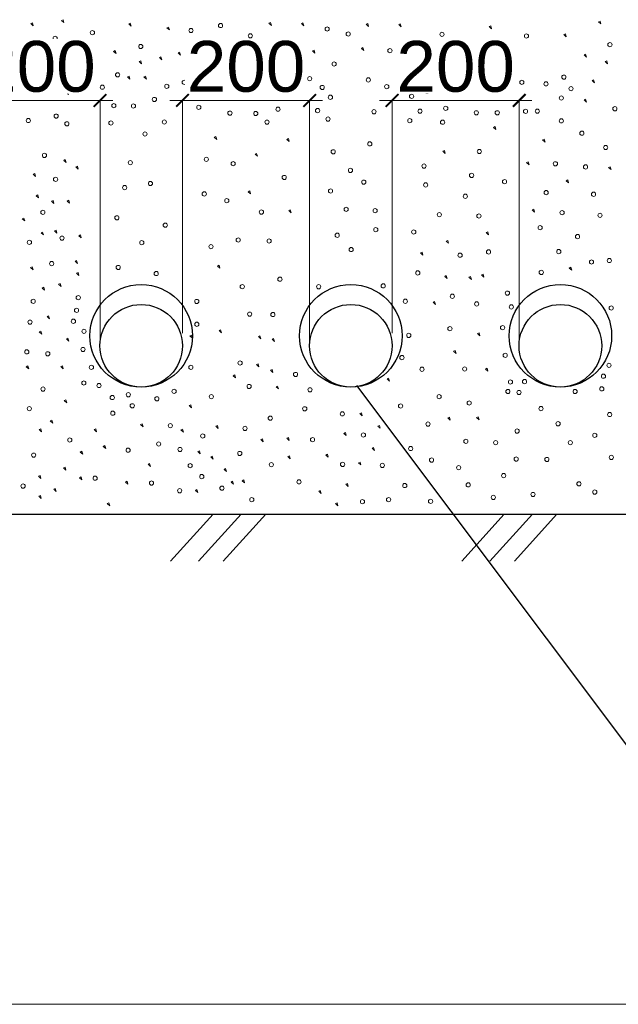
# Model space of a CAD drawing. Header units: millimetres. Extents: x 523209 to 536718, y -48289 to -47398.
# Tile 101 of 116: x 533779 to 533793, y -47803 to -47780. Entities that reach past the tile are written whole.
import ezdxf

# ---------------------------------------------------------------- set-up
doc = ezdxf.new("R2010")
doc.units = ezdxf.units.MM
doc.layers.get('Defpoints').update_dxf_attribs({"color": 140})
doc.layers.add('Схема', color=1, linetype='Continuous', true_color=0xff0000)
doc.styles.get("Standard").update_dxf_attribs({"font": 'arial.ttf'})
doc.dimstyles.new('1-100(2.5)', dxfattribs={"dimscale": 100, "dimtxt": 2.5, "dimasz": 2, "dimexe": 1, "dimexo": 1, "dimgap": 1, "dimtad": 1, "dimdec": 0, "dimzin": 9, "dimtxsty": 'Standard', "dimblk": 'ARCHTICK', "dimcen": 0, "dimdle": 0.5, "dimclrd": 5, "dimclre": 5, "dimclrt": 5, "dimadec": 0, "dimazin": 0, "dimtm": 1e-09, "dimtfac": 1, "dimtdec": 0, "dimtmove": 0, "dimatfit": 3, "dimldrblk": 'NONE', "dimfxl": 1, "dimlwd": 15, "dimlwe": 15, "dimarcsym": 0})

# ---------------------------------------------------------------- blocks, each defined once
blk = doc.blocks.new('_ArchTick')
at = {"color": 0, "linetype": 'ByBlock', "const_width": 0.15}
blk.add_lwpolyline([(-0.5, -0.5), (0.5, 0.5)], dxfattribs=at)
blk = doc.blocks.new('*D314')
at = {"layer": 'Defpoints', "color": 0, "linetype": 'Continuous', "lineweight": 30, "ltscale": 50, "transparency": 16777216}
for p in [(5205298.7, 918355.4), (5208698.7, 918355.4), (5208698.7, 917583.5)]:
    blk.add_point(p, dxfattribs=at)
at = {"layer": 'Схема', "color": 7, "linetype": 'Continuous', "lineweight": 15, "ltscale": 50, "transparency": 16777216}
for p, q in [((5205298.7, 918335.4), (5205298.7, 917583.5)), ((5208698.7, 918335.4), (5208698.7, 917583.5)), ((5205278.7, 917583.5), (5208718.7, 917583.5))]:
    blk.add_line(p, q, dxfattribs=at)
at = {"layer": 'Схема', "color": 7, "linetype": 'Continuous', "lineweight": 15, "ltscale": 50, "transparency": 16777216, "xscale": 20.00000000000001, "yscale": 20.00000000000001, "zscale": 20.00000000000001, "rotation": 180}
blk.add_blockref('_ArchTick', (5205298.7, 917583.5), dxfattribs=at)
at = {"layer": 'Схема', "color": 7, "linetype": 'Continuous', "lineweight": 15, "ltscale": 50, "transparency": 16777216, "xscale": 20.00000000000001, "yscale": 20.00000000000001, "zscale": 20.00000000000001}
blk.add_blockref('_ArchTick', (5208698.7, 917583.5), dxfattribs=at)
at = {"layer": 'Схема', "color": 7, "linetype": 'Continuous', "lineweight": 20, "ltscale": 50, "transparency": 16777216, "insert": (5206998.7, 917703.5), "char_height": 50, "attachment_point": 5, "bg_fill": 3, "box_fill_scale": 1.1, "bg_fill_color": 256, "bg_fill_true_color": 13158600, "bg_fill_transparency": 0}
blk.add_mtext('{\\H4x;1700}', dxfattribs=at)
blk = doc.blocks.new('_None')
blk = doc.blocks.new('*D325')
at = {"layer": 'Defpoints', "color": 0, "linetype": 'Continuous', "lineweight": 30, "ltscale": 50, "transparency": 16777216}
for p in [(5207808.9, 919006.7), (5207608.7, 918620.4), (5207808.9, 918606.2)]:
    blk.add_point(p, dxfattribs=at)
at = {"layer": 'Схема', "color": 7, "linetype": 'Continuous', "lineweight": 15, "ltscale": 50, "transparency": 16777216}
for p, q in [((5207588.7, 919006.7), (5207828.9, 919006.7)), ((5207608.7, 918640.4), (5207608.7, 919006.7)), ((5207808.9, 918626.2), (5207808.9, 919006.7))]:
    blk.add_line(p, q, dxfattribs=at)
at = {"layer": 'Схема', "color": 7, "linetype": 'Continuous', "lineweight": 15, "ltscale": 50, "transparency": 16777216, "xscale": 20.00000000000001, "yscale": 20.00000000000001, "zscale": 20.00000000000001, "rotation": 180}
blk.add_blockref('_ArchTick', (5207608.7, 919006.7), dxfattribs=at)
at = {"layer": 'Схема', "color": 7, "linetype": 'Continuous', "lineweight": 15, "ltscale": 50, "transparency": 16777216, "xscale": 20.00000000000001, "yscale": 20.00000000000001, "zscale": 20.00000000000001}
blk.add_blockref('_ArchTick', (5207808.9, 919006.7), dxfattribs=at)
at = {"layer": 'Схема', "color": 7, "linetype": 'Continuous', "lineweight": 20, "ltscale": 50, "transparency": 16777216, "insert": (5207708.8, 919059.8), "char_height": 30, "attachment_point": 5, "bg_fill": 3, "box_fill_scale": 1.1, "bg_fill_color": 256, "bg_fill_true_color": 13158600, "bg_fill_transparency": 0}
blk.add_mtext('{\\H2.66667x;200}', dxfattribs=at)
blk = doc.blocks.new('*D326')
at = {"layer": 'Defpoints', "color": 0, "linetype": 'Continuous', "lineweight": 30, "ltscale": 50, "transparency": 16777216}
for p in [(5208138.9, 919006.7), (5207938.7, 918620.4), (5208138.9, 918606.2)]:
    blk.add_point(p, dxfattribs=at)
at = {"layer": 'Схема', "color": 7, "linetype": 'Continuous', "lineweight": 15, "ltscale": 50, "transparency": 16777216}
for p, q in [((5207918.7, 919006.7), (5208158.9, 919006.7)), ((5207938.7, 918640.4), (5207938.7, 919006.7)), ((5208138.9, 918626.2), (5208138.9, 919006.7))]:
    blk.add_line(p, q, dxfattribs=at)
at = {"layer": 'Схема', "color": 7, "linetype": 'Continuous', "lineweight": 15, "ltscale": 50, "transparency": 16777216, "xscale": 20.00000000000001, "yscale": 20.00000000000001, "zscale": 20.00000000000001, "rotation": 180}
blk.add_blockref('_ArchTick', (5207938.7, 919006.7), dxfattribs=at)
at = {"layer": 'Схема', "color": 7, "linetype": 'Continuous', "lineweight": 15, "ltscale": 50, "transparency": 16777216, "xscale": 20.00000000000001, "yscale": 20.00000000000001, "zscale": 20.00000000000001}
blk.add_blockref('_ArchTick', (5208138.9, 919006.7), dxfattribs=at)
at = {"layer": 'Схема', "color": 7, "linetype": 'Continuous', "lineweight": 20, "ltscale": 50, "transparency": 16777216, "insert": (5208038.8, 919059.8), "char_height": 30, "attachment_point": 5, "bg_fill": 3, "box_fill_scale": 1.1, "bg_fill_color": 256, "bg_fill_true_color": 13158600, "bg_fill_transparency": 0}
blk.add_mtext('{\\H2.66667x;200}', dxfattribs=at)
blk = doc.blocks.new('*D327')
at = {"layer": 'Defpoints', "color": 0, "linetype": 'Continuous', "lineweight": 30, "ltscale": 50, "transparency": 16777216}
for p in [(5208468.9, 919006.7), (5208268.7, 918620.4), (5208468.9, 918606.2)]:
    blk.add_point(p, dxfattribs=at)
at = {"layer": 'Схема', "color": 7, "linetype": 'Continuous', "lineweight": 15, "ltscale": 50, "transparency": 16777216}
for p, q in [((5208248.7, 919006.7), (5208488.9, 919006.7)), ((5208268.7, 918640.4), (5208268.7, 919006.7)), ((5208468.9, 918626.2), (5208468.9, 919006.7))]:
    blk.add_line(p, q, dxfattribs=at)
at = {"layer": 'Схема', "color": 7, "linetype": 'Continuous', "lineweight": 15, "ltscale": 50, "transparency": 16777216, "xscale": 20.00000000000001, "yscale": 20.00000000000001, "zscale": 20.00000000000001, "rotation": 180}
blk.add_blockref('_ArchTick', (5208268.7, 919006.7), dxfattribs=at)
at = {"layer": 'Схема', "color": 7, "linetype": 'Continuous', "lineweight": 15, "ltscale": 50, "transparency": 16777216, "xscale": 20.00000000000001, "yscale": 20.00000000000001, "zscale": 20.00000000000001}
blk.add_blockref('_ArchTick', (5208468.9, 919006.7), dxfattribs=at)
at = {"layer": 'Схема', "color": 7, "linetype": 'Continuous', "lineweight": 20, "ltscale": 50, "transparency": 16777216, "insert": (5208368.8, 919059.8), "char_height": 30, "attachment_point": 5, "bg_fill": 3, "box_fill_scale": 1.1, "bg_fill_color": 256, "bg_fill_true_color": 13158600, "bg_fill_transparency": 0}
blk.add_mtext('{\\H2.66667x;200}', dxfattribs=at)
blk = doc.blocks.new('A$Cab4c6fdf')
at = {"layer": 'Схема', "color": 7, "linetype": 'Continuous', "lineweight": 20, "ltscale": 100}
for p, q in [((4040, 1554.3), (4042.5, 1555.5)), ((4043.9, 1550.8), (4040, 1554.3)), ((4042.5, 1555.5), (4043.9, 1550.8)), ((4088.3, 1559.1), (4090.8, 1560.3)), ((4092.2, 1555.7), (4088.3, 1559.1)), ((4090.8, 1560.3), (4092.2, 1555.7)), ((4194.2, 1553.8), (4196.7, 1555)), ((4198, 1550.3), (4194.2, 1553.8)), ((4196.7, 1555), (4198, 1550.3)), ((4414.9, 1554.7), (4417.4, 1555.9)), ((4418.8, 1551.3), (4414.9, 1554.7)), ((4417.4, 1555.9), (4418.8, 1551.3)), ((4466.1, 1554.2), (4468.6, 1555.4)), ((4470, 1550.8), (4466.1, 1554.2)), ((4468.6, 1555.4), (4470, 1550.8)), ((4568.2, 1553.2), (4570.7, 1554.4)), ((4572, 1549.8), (4568.2, 1553.2)), ((4570.7, 1554.4), (4572, 1549.8)), ((4619.4, 1552.7), (4621.9, 1554)), ((4623.2, 1549.3), (4619.4, 1552.7)), ((4621.9, 1554), (4623.2, 1549.3)), ((4761.8, 1549.4), (4764.3, 1550.6)), ((4764.3, 1550.6), (4765.7, 1545.9)), ((4933.8, 1557), (4936.3, 1558.2)), ((4937.6, 1553.6), (4933.8, 1557)), ((4936.3, 1558.2), (4937.6, 1553.6)), ((4254.5, 1547.5), (4257, 1548.7)), ((4258.4, 1544.1), (4254.5, 1547.5)), ((4257, 1548.7), (4258.4, 1544.1)), ((4765.7, 1545.9), (4761.8, 1549.4)), ((4879.2, 1536.8), (4881.7, 1538)), ((4883.1, 1533.3), (4879.2, 1536.8)), ((4881.7, 1538), (4883.1, 1533.3)), ((4106.2, 1515.2), (4108.7, 1516.4)), ((4110, 1511.7), (4106.2, 1515.2)), ((4108.7, 1516.4), (4110, 1511.7)), ((4170.5, 1510.3), (4173, 1511.6)), ((4174.3, 1506.9), (4170.5, 1510.3)), ((4173, 1511.6), (4174.3, 1506.9)), ((4271.9, 1507.9), (4274.4, 1509.1)), ((4275.7, 1504.5), (4271.9, 1507.9)), ((4274.4, 1509.1), (4275.7, 1504.5)), ((4410.6, 1508.9), (4413.1, 1510.1)), ((4414.4, 1505.4), (4410.6, 1508.9)), ((4413.1, 1510.1), (4414.4, 1505.4)), ((4483.5, 1511.3), (4486, 1512.5)), ((4487.3, 1507.8), (4483.5, 1511.3)), ((4486, 1512.5), (4487.3, 1507.8)), ((4560.5, 1515.1), (4563, 1516.3)), ((4564.3, 1511.6), (4560.5, 1515.1)), ((4563, 1516.3), (4564.3, 1511.6)), ((4645, 1507.4), (4647.5, 1508.6)), ((4648.8, 1503.9), (4645, 1507.4)), ((4647.5, 1508.6), (4648.8, 1503.9)), ((4911.1, 1504.9), (4913.6, 1506.1)), ((4914.9, 1501.5), (4911.1, 1504.9)), ((4913.6, 1506.1), (4914.9, 1501.5)), ((4025.6, 1497.8), (4028.1, 1499)), ((4029.4, 1494.4), (4025.6, 1497.8)), ((4028.1, 1499), (4029.4, 1494.4)), ((4210.6, 1494.4), (4213.1, 1495.6)), ((4214.4, 1491), (4210.6, 1494.4)), ((4213.1, 1495.6), (4214.4, 1491)), ((4242.5, 1500.7), (4245, 1501.9)), ((4246.3, 1497.2), (4242.5, 1500.7)), ((4245, 1501.9), (4246.3, 1497.2)), ((4454.5, 1487.1), (4457, 1488.4)), ((4457, 1488.4), (4458.4, 1483.7)), ((4790.8, 1497.2), (4793.3, 1498.5)), ((4794.6, 1493.8), (4790.8, 1497.2)), ((4793.3, 1498.5), (4794.6, 1493.8)), ((4944.4, 1494.3), (4946.9, 1495.5)), ((4948.3, 1490.8), (4944.4, 1494.3)), ((4946.9, 1495.5), (4948.3, 1490.8)), ((4458.4, 1483.7), (4454.5, 1487.1)), ((4192.2, 1470.3), (4194.7, 1471.5)), ((4196.1, 1466.8), (4192.2, 1470.3)), ((4194.7, 1471.5), (4196.1, 1466.8)), ((4218.3, 1470.3), (4220.8, 1471.5)), ((4222.1, 1466.8), (4218.3, 1470.3)), ((4220.8, 1471.5), (4222.1, 1466.8)), ((4923.7, 1464.4), (4926.2, 1465.6)), ((4927.5, 1460.9), (4923.7, 1464.4)), ((4926.2, 1465.6), (4927.5, 1460.9)), ((4095.6, 1446.2), (4098.1, 1447.4)), ((4099.4, 1442.7), (4095.6, 1446.2)), ((4098.1, 1447.4), (4099.4, 1442.7)), ((4911.1, 1434), (4913.6, 1435.2)), ((4914.9, 1430.5), (4911.1, 1434)), ((4913.6, 1435.2), (4914.9, 1430.5)), ((4768.6, 1390.8), (4771.1, 1392)), ((4772.4, 1387.3), (4768.6, 1390.8)), ((4771.1, 1392), (4772.4, 1387.3)), ((4329, 1375.1), (4331.5, 1376.3)), ((4332.9, 1371.6), (4329, 1375.1)), ((4331.5, 1376.3), (4332.9, 1371.6)), ((4443.3, 1371.8), (4445.8, 1373)), ((4447.1, 1368.3), (4443.3, 1371.8)), ((4445.8, 1373), (4447.1, 1368.3)), ((4845.9, 1371), (4848.4, 1372.2)), ((4849.7, 1367.5), (4845.9, 1371)), ((4848.4, 1372.2), (4849.7, 1367.5)), ((4393.1, 1348.6), (4395.6, 1349.8)), ((4395.6, 1349.8), (4396.9, 1345.2)), ((4688.9, 1353.4), (4691.4, 1354.6)), ((4692.7, 1349.9), (4688.9, 1353.4)), ((4691.4, 1354.6), (4692.7, 1349.9)), ((4091.9, 1338.8), (4094.4, 1340)), ((4095.8, 1335.4), (4091.9, 1338.8)), ((4094.4, 1340), (4095.8, 1335.4)), ((4396.9, 1345.2), (4393.1, 1348.6)), ((4820.8, 1335.3), (4823.3, 1336.5)), ((4824.6, 1331.8), (4820.8, 1335.3)), ((4823.3, 1336.5), (4824.6, 1331.8)), ((4043.7, 1317.1), (4046.2, 1318.3)), ((4046.2, 1318.3), (4047.5, 1313.6)), ((4111, 1328.4), (4113.5, 1329.6)), ((4114.8, 1324.9), (4111, 1328.4)), ((4113.5, 1329.6), (4114.8, 1324.9)), ((4949.7, 1327.6), (4952.2, 1328.8)), ((4953.6, 1324.2), (4949.7, 1327.6)), ((4952.2, 1328.8), (4953.6, 1324.2)), ((4047.5, 1313.6), (4043.7, 1317.1)), ((4883.1, 1306.8), (4885.6, 1308)), ((4886.9, 1303.3), (4883.1, 1306.8)), ((4885.6, 1308), (4886.9, 1303.3)), ((4382.3, 1289.5), (4384.8, 1290.7)), ((4386.2, 1286.1), (4382.3, 1289.5)), ((4384.8, 1290.7), (4386.2, 1286.1)), ((4048.5, 1283.1), (4051, 1284.4)), ((4052.3, 1279.7), (4048.5, 1283.1)), ((4051, 1284.4), (4052.3, 1279.7)), ((4072.6, 1274.5), (4075.1, 1275.7)), ((4076.4, 1271.1), (4072.6, 1274.5)), ((4075.1, 1275.7), (4076.4, 1271.1)), ((4097.3, 1274.8), (4099.8, 1276)), ((4101.1, 1271.4), (4097.3, 1274.8)), ((4099.8, 1276), (4101.1, 1271.4)), ((4446.1, 1259.7), (4448.6, 1260.9)), ((4450, 1256.2), (4446.1, 1259.7)), ((4448.6, 1260.9), (4450, 1256.2)), ((4829.5, 1261), (4832, 1262.2)), ((4833.3, 1257.5), (4829.5, 1261)), ((4832, 1262.2), (4833.3, 1257.5)), ((4026.7, 1246.8), (4029.2, 1248)), ((4030.5, 1243.4), (4026.7, 1246.8)), ((4029.2, 1248), (4030.5, 1243.4)), ((4056.2, 1224.8), (4058.7, 1226)), ((4060, 1221.4), (4056.2, 1224.8)), ((4058.7, 1226), (4060, 1221.4)), ((4077.3, 1227.8), (4079.8, 1229)), ((4081.2, 1224.3), (4077.3, 1227.8)), ((4079.8, 1229), (4081.2, 1224.3)), ((4757, 1225.1), (4759.5, 1226.4)), ((4760.8, 1221.7), (4757, 1225.1)), ((4759.5, 1226.4), (4760.8, 1221.7)), ((4115.7, 1220.2), (4118.2, 1221.4)), ((4119.5, 1216.8), (4115.7, 1220.2)), ((4118.2, 1221.4), (4119.5, 1216.8)), ((4694.2, 1211.6), (4696.7, 1212.8)), ((4698, 1208.2), (4694.2, 1211.6)), ((4696.7, 1212.8), (4698, 1208.2)), ((4653.6, 1193.3), (4656.1, 1194.5)), ((4656.1, 1194.5), (4657.5, 1189.8)), ((4109.7, 1180), (4112.2, 1181.2)), ((4113.6, 1176.6), (4109.7, 1180)), ((4112.2, 1181.2), (4113.6, 1176.6)), ((4657.5, 1189.8), (4653.6, 1193.3)), ((4039.8, 1169.9), (4042.3, 1171.1)), ((4043.6, 1166.5), (4039.8, 1169.9)), ((4042.3, 1171.1), (4043.6, 1166.5)), ((4333.9, 1172.4), (4336.4, 1173.6)), ((4337.7, 1169), (4333.9, 1172.4)), ((4336.4, 1173.6), (4337.7, 1169)), ((4887.9, 1169.3), (4890.4, 1170.5)), ((4891.7, 1165.8), (4887.9, 1169.3)), ((4890.4, 1170.5), (4891.7, 1165.8)), ((4111.9, 1161.3), (4114.4, 1162.5)), ((4115.7, 1157.8), (4111.9, 1161.3)), ((4114.4, 1162.5), (4115.7, 1157.8)), ((4691.8, 1156.1), (4694.3, 1157.3)), ((4695.6, 1152.7), (4691.8, 1156.1)), ((4694.3, 1157.3), (4695.6, 1152.7)), ((4729.9, 1154.7), (4732.4, 1155.9)), ((4733.8, 1151.2), (4729.9, 1154.7)), ((4732.4, 1155.9), (4733.8, 1151.2)), ((4749.7, 1158.5), (4752.2, 1159.8)), ((4753.6, 1155.1), (4749.7, 1158.5)), ((4752.2, 1159.8), (4753.6, 1155.1)), ((4058, 1137.8), (4060.5, 1139)), ((4061.8, 1134.3), (4058, 1137.8)), ((4060.5, 1139), (4061.8, 1134.3)), ((4083.8, 1143.7), (4086.3, 1144.9)), ((4087.7, 1140.3), (4083.8, 1143.7)), ((4086.3, 1144.9), (4087.7, 1140.3)), ((4673.4, 1115.4), (4675.9, 1116.7)), ((4675.9, 1116.7), (4677.2, 1112)), ((4677.2, 1112), (4673.4, 1115.4)), ((4065.7, 1092.8), (4068.2, 1094)), ((4069.5, 1089.4), (4065.7, 1092.8)), ((4068.2, 1094), (4069.5, 1089.4)), ((4053.5, 1068.6), (4056, 1069.8)), ((4056, 1069.8), (4057.3, 1065.2)), ((4336.5, 1070.8), (4339, 1072)), ((4340.3, 1067.3), (4336.5, 1070.8)), ((4339, 1072), (4340.3, 1067.3)), ((4057.3, 1065.2), (4053.5, 1068.6)), ((4096.1, 1057.9), (4098.6, 1059.1)), ((4099.9, 1054.4), (4096.1, 1057.9)), ((4098.6, 1059.1), (4099.9, 1054.4)), ((4290.7, 1062.6), (4293.2, 1063.8)), ((4294.6, 1059.1), (4290.7, 1062.6)), ((4293.2, 1063.8), (4294.6, 1059.1)), ((4398.4, 1061.5), (4400.9, 1062.7)), ((4402.3, 1058), (4398.4, 1061.5)), ((4400.9, 1062.7), (4402.3, 1058)), ((4419.9, 1057.3), (4422.4, 1058.5)), ((4423.8, 1053.8), (4419.9, 1057.3)), ((4422.4, 1058.5), (4423.8, 1053.8)), ((4743.4, 1066.2), (4745.9, 1067.4)), ((4747.3, 1062.8), (4743.4, 1066.2)), ((4745.9, 1067.4), (4747.3, 1062.8)), ((4705.8, 1038.2), (4708.3, 1039.4)), ((4708.3, 1039.4), (4709.6, 1034.8)), ((4709.6, 1034.8), (4705.8, 1038.2)), ((4032.9, 1013.8), (4035.4, 1015.1)), ((4036.8, 1010.4), (4032.9, 1013.8)), ((4035.4, 1015.1), (4036.8, 1010.4)), ((4087.4, 1014.1), (4089.9, 1015.3)), ((4091.3, 1010.7), (4087.4, 1014.1)), ((4089.9, 1015.3), (4091.3, 1010.7)), ((4395.4, 1017.3), (4397.9, 1018.5)), ((4399.3, 1013.8), (4395.4, 1017.3)), ((4397.9, 1018.5), (4399.3, 1013.8)), ((4417.6, 1008.3), (4420.1, 1009.5)), ((4421.4, 1004.9), (4417.6, 1008.3)), ((4420.1, 1009.5), (4421.4, 1004.9)), ((4756, 1010.2), (4758.5, 1011.4)), ((4759.8, 1006.8), (4756, 1010.2)), ((4758.5, 1011.4), (4759.8, 1006.8)), ((4358.7, 999.7), (4361.2, 1000.9)), ((4362.5, 996.2), (4358.7, 999.7)), ((4361.2, 1000.9), (4362.5, 996.2)), ((4601, 994.8), (4603.5, 996)), ((4604.8, 991.3), (4601, 994.8)), ((4603.5, 996), (4604.8, 991.3)), ((4426.2, 982.3), (4428.7, 983.5)), ((4430.1, 978.9), (4426.2, 982.3)), ((4428.7, 983.5), (4430.1, 978.9)), ((4092.8, 960.8), (4095.3, 962)), ((4095.3, 962), (4096.6, 957.3)), ((4096.6, 957.3), (4092.8, 960.8)), ((4289.3, 952.7), (4291.8, 953.9)), ((4293.1, 949.2), (4289.3, 952.7)), ((4291.8, 953.9), (4293.1, 949.2)), ((4558.1, 940.2), (4560.6, 941.4)), ((4562, 936.7), (4558.1, 940.2)), ((4560.6, 941.4), (4562, 936.7)), ((4696.6, 933.5), (4699.1, 934.7)), ((4700.4, 930), (4696.6, 933.5)), ((4699.1, 934.7), (4700.4, 930)), ((4742, 934), (4744.5, 935.2)), ((4745.8, 930.5), (4742, 934)), ((4744.5, 935.2), (4745.8, 930.5)), ((4053.2, 914.9), (4055.7, 916.1)), ((4057, 911.5), (4053.2, 914.9)), ((4055.7, 916.1), (4057, 911.5)), ((4070.8, 928.6), (4073.3, 929.8)), ((4074.6, 925.2), (4070.8, 928.6)), ((4073.3, 929.8), (4074.6, 925.2)), ((4139.8, 915), (4142.3, 916.2)), ((4143.6, 911.6), (4139.8, 915)), ((4142.3, 916.2), (4143.6, 911.6)), ((4213, 922.8), (4215.5, 924)), ((4216.9, 919.3), (4213, 922.8)), ((4215.5, 924), (4216.9, 919.3)), ((4276.4, 914.4), (4278.9, 915.7)), ((4278.9, 915.7), (4280.3, 911)), ((4331.4, 920.1), (4333.9, 921.3)), ((4335.3, 916.7), (4331.4, 920.1)), ((4333.9, 921.3), (4335.3, 916.7)), ((4586.4, 920.3), (4588.9, 921.6)), ((4590.2, 916.9), (4586.4, 920.3)), ((4588.9, 921.6), (4590.2, 916.9)), ((4280.3, 911), (4276.4, 914.4)), ((4402.3, 899.2), (4404.8, 900.4)), ((4406.1, 895.8), (4402.3, 899.2)), ((4404.8, 900.4), (4406.1, 895.8)), ((4443.2, 901.4), (4445.7, 902.6)), ((4447, 898), (4443.2, 901.4)), ((4445.7, 902.6), (4447, 898)), ((4532.9, 908.9), (4535.4, 910.1)), ((4536.7, 905.5), (4532.9, 908.9)), ((4535.4, 910.1), (4536.7, 905.5)), ((4154.2, 888.5), (4156.7, 889.7)), ((4158, 885), (4154.2, 888.5)), ((4156.7, 889.7), (4158, 885)), ((4577.4, 885.5), (4579.9, 886.7)), ((4581.2, 882), (4577.4, 885.5)), ((4579.9, 886.7), (4581.2, 882)), ((4118, 879.5), (4120.5, 880.7)), ((4121.8, 876), (4118, 879.5)), ((4120.5, 880.7), (4121.8, 876)), ((4303, 880.4), (4305.5, 881.6)), ((4306.9, 876.9), (4303, 880.4)), ((4305.5, 881.6), (4306.9, 876.9)), ((4323.4, 872), (4325.9, 873.2)), ((4327.2, 868.6), (4323.4, 872)), ((4325.9, 873.2), (4327.2, 868.6)), ((4444.7, 872.5), (4447.2, 873.7)), ((4448.5, 869.1), (4444.7, 872.5)), ((4447.2, 873.7), (4448.5, 869.1)), ((4504.6, 874.9), (4507.1, 876.2)), ((4508.4, 871.5), (4504.6, 874.9)), ((4507.1, 876.2), (4508.4, 871.5)), ((4091.6, 854.7), (4094.1, 855.9)), ((4095.5, 851.2), (4091.6, 854.7)), ((4094.1, 855.9), (4095.5, 851.2)), ((4224.7, 860.4), (4227.2, 861.6)), ((4228.5, 856.9), (4224.7, 860.4)), ((4227.2, 861.6), (4228.5, 856.9)), ((4344.3, 852.3), (4346.8, 853.5)), ((4346.8, 853.5), (4348.1, 848.9)), ((4556, 862.6), (4558.5, 863.8)), ((4559.9, 859.2), (4556, 862.6)), ((4558.5, 863.8), (4559.9, 859.2)), ((4052.2, 841.6), (4054.7, 842.8)), ((4056, 838.1), (4052.2, 841.6)), ((4054.7, 842.8), (4056, 838.1)), ((4116.8, 839.2), (4119.3, 840.4)), ((4120.6, 835.7), (4116.8, 839.2)), ((4119.3, 840.4), (4120.6, 835.7)), ((4348.1, 848.9), (4344.3, 852.3)), ((4076.1, 821), (4078.6, 822.2)), ((4078.6, 822.2), (4079.9, 817.5)), ((4189.1, 832.3), (4191.6, 833.5)), ((4193, 828.9), (4189.1, 832.3)), ((4191.6, 833.5), (4193, 828.9)), ((4355.3, 832.3), (4357.8, 833.5)), ((4359.2, 828.9), (4355.3, 832.3)), ((4357.8, 833.5), (4359.2, 828.9)), ((4373, 834.4), (4375.5, 835.6)), ((4376.8, 831), (4373, 834.4)), ((4375.5, 835.6), (4376.8, 831)), ((4536.2, 828.9), (4538.7, 830.1)), ((4540, 825.5), (4536.2, 828.9)), ((4538.7, 830.1), (4540, 825.5)), ((4052.8, 809.9), (4055.3, 811.1)), ((4056.6, 806.5), (4052.8, 809.9)), ((4055.3, 811.1), (4056.6, 806.5)), ((4079.9, 817.5), (4076.1, 821)), ((4299.2, 819.2), (4301.7, 820.4)), ((4303, 815.7), (4299.2, 819.2)), ((4301.7, 820.4), (4303, 815.7)), ((4493.4, 817.8), (4495.9, 819)), ((4497.3, 814.4), (4493.4, 817.8)), ((4495.9, 819), (4497.3, 814.4)), ((4160.4, 798.6), (4162.9, 799.8)), ((4164.3, 795.1), (4160.4, 798.6)), ((4162.9, 799.8), (4164.3, 795.1)), ((4519.9, 798.3), (4522.4, 799.5)), ((4523.7, 794.8), (4519.9, 798.3)), ((4522.4, 799.5), (4523.7, 794.8))]:
    blk.add_line(p, q, dxfattribs=at)
at = {"layer": 'Схема', "color": 7, "linetype": 'Continuous', "lineweight": 25, "ltscale": 100}
blk.add_line((1638.9, 781.9), (5038.9, 781.9), dxfattribs=at)
at = {"layer": 'Схема', "color": 7, "linetype": 'Continuous', "lineweight": 20, "ltscale": 100}
for centre in [(4338.8, 1551.1), (4137.1, 1539.9), (4292.4, 1543.3), (4385.7, 1534.9), (4506.7, 1545.7), (4539.8, 1537.8), (4687.5, 1537.2), (4820.5, 1534.6), (4078.4, 1531), (4213.3, 1518.1), (4452.8, 1523.7), (4740.6, 1519.4), (4951.9, 1521), (4342.1, 1505.3), (4605.5, 1511.5), (4117.5, 1485.2), (4517.7, 1490.5), (4176.7, 1473.5), (4302.7, 1470.9), (4422.1, 1472.4), (4879.4, 1469.9), (4152.7, 1454), (4254.2, 1455.4), (4281.6, 1461.7), (4479.1, 1467.4), (4571.5, 1465.5), (4600.5, 1454.9), (4669.1, 1466.5), (4787.1, 1459.9), (4813.2, 1461.7), (4851.3, 1459.3), (4314.1, 1450.8), (4338.1, 1453.8), (4418.3, 1447.8), (4498.9, 1453.6), (4639.6, 1439.7), (4663.7, 1447.4), (4759.3, 1448.7), (4890.7, 1451.8), (4170.8, 1425), (4201.7, 1424.5), (4234.7, 1434.7), (4511.8, 1438.2), (4875.3, 1437), (4080, 1408.5), (4304.6, 1422.4), (4353.6, 1413.2), (4394.3, 1412.6), (4429.2, 1419.4), (4491.6, 1417.2), (4580.4, 1415.4), (4652.8, 1416.3), (4693.4, 1420.8), (4741.6, 1413.7), (4774.5, 1413.7), (4819, 1416.1), (4837.6, 1416.3), (4959.7, 1420.1), (4036.2, 1401.5), (4096.9, 1396.4), (4166.2, 1397.7), (4250.4, 1399.2), (4411.9, 1399), (4508.1, 1403.8), (4636.8, 1401.3), (4688.4, 1398.9), (4875.3, 1401), (4219.8, 1380.4), (4907.7, 1381.6), (4573.8, 1364.8), (4061.6, 1346.6), (4516.2, 1352.3), (4746.2, 1352.8), (4945.2, 1359.1), (4196.8, 1335.2), (4316.4, 1340.5), (4358.7, 1333.6), (4866.1, 1333.4), (4543.4, 1323), (4659.2, 1329.8), (4734.1, 1315.1), (4913.5, 1328.5), (4079.1, 1309), (4228.5, 1302.4), (4439.1, 1311.9), (4564.4, 1304.6), (4661.7, 1300.2), (4786, 1305.2), (4187.8, 1296), (4313.2, 1286), (4512, 1290.5), (4851.5, 1288.1), (4926.1, 1285.5), (4348.7, 1275.4), (4724.3, 1282.3), (4059.1, 1257), (4403.2, 1257.4), (4536.6, 1261.7), (4582.2, 1259.6), (4683.3, 1253.3), (4876.6, 1256.5), (4175.6, 1248.4), (4745.6, 1251.3), (4936.3, 1252.3), (4251.8, 1236.8), (4583.3, 1229.8), (4643, 1226.1), (4842, 1232.9), (4037.9, 1209.7), (4089.2, 1216.4), (4214.8, 1209.3), (4366.6, 1213.5), (4415.3, 1211.9), (4522.5, 1220.9), (4900.9, 1218.8), (4323.8, 1203), (4544.5, 1198.4), (4760.8, 1194.7), (4871.4, 1195.2), (4073, 1176.3), (4716, 1189.5), (4922.9, 1178.8), (4951, 1181.1), (4177.7, 1170.2), (4237.5, 1160.6), (4649.4, 1161.6), (4843.8, 1162.4), (4432.3, 1151.7), (4373, 1140), (4493.3, 1139.8), (4594.9, 1141.2), (4790.5, 1129.8), (4043.9, 1116.8), (4114.8, 1122.7), (4301.4, 1116.7), (4629.8, 1117), (4703.7, 1124.9), (4112.1, 1102.7), (4742, 1112.8), (4796.7, 1108.1), (4953.9, 1106.3), (4038.9, 1084.1), (4107.2, 1085.5), (4384.6, 1096.7), (4421.2, 1096.1), (4123.8, 1069.7), (4301.5, 1080.8), (4700, 1073.8), (4782.9, 1075.4), (4635.2, 1063.2), (4033.8, 1037.3), (4122.3, 1041.1), (4066.8, 1034.3), (4624.4, 1028.3), (4787, 1031.8), (4135.5, 1012.9), (4292.1, 1012.9), (4369.6, 1019.8), (4656, 1009.9), (4723.1, 1010.4), (4950.4, 1016.1), (4456.9, 1001.7), (4795.3, 989.9), (4817.5, 990.5), (4941.7, 999), (4059.3, 978.7), (4123.6, 988.2), (4147.5, 984.3), (4265.7, 975.1), (4383.8, 982.8), (4479.7, 977.6), (4791.2, 974.9), (4897.1, 974.9), (4939.1, 979), (4168.3, 965.4), (4193.7, 969.8), (4238.6, 963.4), (4324.3, 966.7), (4683, 966.7), (4808.7, 973.4), (4037.7, 947.9), (4199.8, 952.4), (4471.4, 947.7), (4622.3, 952), (4730.3, 956.8), (4843.3, 948), (4169.2, 940.7), (4417.1, 932.9), (4530.5, 939.7), (4951.5, 938.6), (4259.8, 921), (4377.4, 916.8), (4665.4, 923.6), (4805.8, 912.6), (4870.3, 924.1), (4101.5, 898.5), (4310.8, 904.9), (4483.7, 899.1), (4563.8, 906.4), (4725.1, 896.5), (4928.1, 905.9), (4193.3, 882.5), (4241.5, 892.3), (4274.9, 883.6), (4638.2, 885.1), (4772, 894.4), (4889.6, 894.4), (4044.5, 874.7), (4369.1, 877.3), (4671, 866.9), (4804.3, 868.5), (4852.6, 867.9), (4954.1, 871.1), (4291, 858.1), (4418.7, 859.6), (4531, 860.1), (4593.5, 858.5), (4713.7, 854.9), (4141.4, 838.4), (4309.3, 840.9), (4784.5, 842.5), (4027.9, 826), (4230.1, 830.7), (4274.4, 818.6), (4341, 822.7), (4462.4, 832.6), (4628.9, 826.8), (4728.8, 827.9), (4903.1, 829.5), (4388, 804.5), (4603.4, 804.5), (4768.4, 808.1), (4830.8, 812.8), (4928.1, 816.5), (4562.3, 801.4), (4669.5, 801.9)]:
    blk.add_circle(centre, 3.31, dxfattribs=at)
at = {"layer": 'Схема', "color": 7, "linetype": 'Continuous', "lineweight": 25, "ltscale": 100}
for centre, radius in [((4213.9, 1062.6), 80.7), ((4543.9, 1062.6), 80.7), ((4873.9, 1062.6), 80.7), ((4213.9, 1046.9), 65), ((4543.9, 1046.9), 65), ((4873.9, 1046.9), 65)]:
    blk.add_circle(centre, radius, dxfattribs=at)
at = {"layer": 'Схема', "color": 7, "linetype": 'Continuous', "lineweight": 20, "ltscale": 50}
for base, p1, p2, text, override, picture, middle in [((4149.1, 1433.2), (3948.9, 1046.9), (4149.1, 1032.7), '{\\H2.66667x;<>}', {"dimtxt": 0.3, "dimasz": 0.2, "dimexe": 0, "dimexo": 0.2, "dimgap": 0.1, "dimdle": 0.2, "dimclrd": 7, "dimclre": 7, "dimclrt": 7, "dimfxl": 0.3, "dimtfill": 1, "dimarcsym": 1}, '*D325', (4049, 1486.3)), ((4479.1, 1433.2), (4278.9, 1046.9), (4479.1, 1032.7), '{\\H2.66667x;<>}', {"dimtxt": 0.3, "dimasz": 0.2, "dimexe": 0, "dimexo": 0.2, "dimgap": 0.1, "dimdle": 0.2, "dimclrd": 7, "dimclre": 7, "dimclrt": 7, "dimfxl": 0.3, "dimtfill": 1, "dimarcsym": 1}, '*D326', (4379, 1486.3)), ((4809.1, 1433.2), (4608.9, 1046.9), (4809.1, 1032.7), '{\\H2.66667x;<>}', {"dimtxt": 0.3, "dimasz": 0.2, "dimexe": 0, "dimexo": 0.2, "dimgap": 0.1, "dimdle": 0.2, "dimclrd": 7, "dimclre": 7, "dimclrt": 7, "dimfxl": 0.3, "dimtfill": 1, "dimarcsym": 1}, '*D327', (4709, 1486.3)), ((5038.9, 10), (1638.9, 781.9), (5038.9, 781.9), '{\\H4x;1700}', {"dimtxt": 0.5, "dimasz": 0.2, "dimexe": 0, "dimexo": 0.2, "dimgap": 0.2, "dimdle": 0.2, "dimclrd": 7, "dimclre": 7, "dimclrt": 7, "dimfxl": 0.3, "dimtfill": 1, "dimarcsym": 1}, '*D314', (3338.9, 130))]:
    dim = blk.add_linear_dim(base=base, p1=p1, p2=p2, text=text, dimstyle='1-100(2.5)', override=override, dxfattribs=at)
    dim.commit()
    dim.dimension.update_dxf_attribs({"geometry": picture, "text_midpoint": middle, "insert": (-5203659.8, -917573.5)})
at = {"layer": 'Схема', "color": 7, "linetype": 'Continuous', "lineweight": 20, "ltscale": 100}
for p, q in [((4327.1, 781.9), (4260.1, 707.9)), ((4371.3, 781.9), (4304.3, 707.9)), ((4410, 781.9), (4343, 707.9)), ((4785.6, 781.9), (4718.6, 707.9)), ((4829.8, 781.9), (4762.8, 707.9)), ((4868.5, 781.9), (4801.5, 707.9))]:
    blk.add_line(p, q, dxfattribs=at)

msp = doc.modelspace()

# ---------------------------------------------------------------- block references
at = {"layer": 'Схема', "color": 7, "linetype": 'Continuous', "lineweight": 30, "ltscale": 100, "xscale": 0.015, "yscale": 0.015, "zscale": 0.015}
msp.add_blockref('A$Cab4c6fdf', (533718.26627, -47803.33778), dxfattribs=at)

# ---------------------------------------------------------------- next in the draw order: linework, layer by layer
at = {"color": 7}
msp.add_line((533796.99323, -47802.47321), (533786.56907, -47788.57498), dxfattribs=at)

doc.saveas('drawing.dxf')
